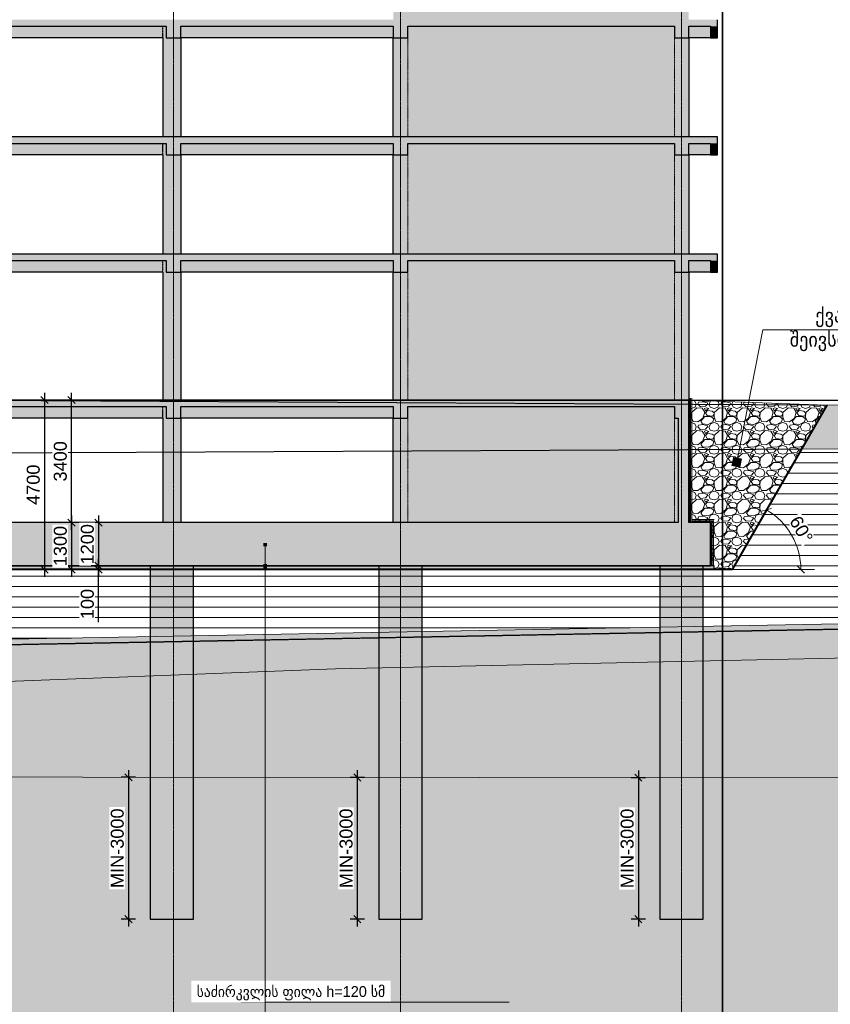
# Model space of a CAD drawing. Header units: millimetres. Extents: x -50987266 to 2610517, y -212233 to 51153522.
# Tile 61 of 256: x 743370 to 765865, y -16011 to 11300. Entities that reach past the tile are written whole.
import ezdxf

# ---------------------------------------------------------------- set-up
doc = ezdxf.new("R2010")
doc.units = ezdxf.units.MM
for name, pattern in [('( Hidden )', [0.375, 0.25, -0.125]), ('DASHED', [19.05, 12.7, -6.35]), ('Section-Section_Pit_A_B1$0$Grid Line', [22.225, 12.7, -3.175, 3.175, -3.175]), ('Section-Section_Pit_A_B1$0$Hidden 1_5', [2.2, 1.5, -0.7])]:
    doc.linetypes.add(name, pattern=pattern)
doc.layers.get('Defpoints').update_dxf_attribs({"color": 6})
for name, color, linetype, lineweight in [('S - Armireba Musha', 7, 'Continuous', 40), ('S - DIM', 7, 'Continuous', 5), ('S - HATCH', 252, 'Continuous', 5), ('S - LAIN', 7, 'Continuous', 5), ('S - LINE', 7, 'Continuous', 15), ('S - SLAB', 7, 'Continuous', 30), ('S - TEXT', 7, 'Continuous', 9), ('Section-Section_Pit_A_B1$0$A-200-M_WALL_EXT', 7, 'Continuous', 30), ('Section-Section_Pit_A_B1$0$A-200-M_WALL_PAT', 7, 'Continuous', 30), ('Section-Section_Pit_A_B1$0$A-200-MH_WALL', 7, 'Section-Section_Pit_A_B1$0$Hidden 1_5', 5), ('Section-Section_Pit_A_B1$0$A-230-H-FLOOR', 7, 'Continuous', 30), ('Section-Section_Pit_A_B1$0$A-230-M_FLOOR', 7, 'Continuous', 30), ('Section-Section_Pit_A_B1$0$S-160-M_FOUND', 7, 'Continuous', 30), ('Section-Section_Pit_A_B1$0$S-280-M_COLUMN main', 7, 'Continuous', 30), ('Section-Section_Pit_A_B1$0$S-280-M_STRUCT_FRAME', 7, 'Continuous', 30), ('Section-Section_Pit_A_B1$0$S-280-M_STRUCT_FRAME 0', 7, 'Continuous', 30), ('Section-Section_Pit_A_B1$0$S-280-MH_COLUMN hid lin', 7, 'Section-Section_Pit_A_B1$0$Hidden 1_5', 30), ('Section-Section_Pit_A_B1$0$Z-030-M_GRID', 7, 'Continuous', 5)]:
    doc.layers.add(name, color=color, linetype=linetype, lineweight=lineweight)
doc.layers.add('S - RED LINE', color=7, linetype='Continuous', lineweight=35, true_color=0xff3737)
doc.layers.add('S - WATER', color=7, linetype='DASHED', lineweight=20, true_color=0x0216de)
doc.styles.add('Cubicon', font='Cubicon.ttf')
doc.styles.get("Standard").update_dxf_attribs({"font": 'arial.ttf'})
doc.styles.add('Text_S2', font='Cubicon.ttf')
doc.linetypes.add('TRACKS', pattern='A,3.81,[130,ltypeshp.shx,S=6.35,R=0,X=0,Y=0],3.81', length=7.62)
doc.dimstyles.new('CUB-M-100', dxfattribs={"dimscale": 100, "dimtxt": 1.8, "dimasz": 1.5, "dimexe": 1.5, "dimexo": 2, "dimgap": 1, "dimtad": 0, "dimdec": 0, "dimzin": 3, "dimdsep": 46, "dimtxsty": 'Cubicon', "dimblk": 'OBLIQUE', "dimcen": 1.5, "dimdle": 1, "dimazin": 2, "dimtfac": 0.75, "dimtdec": 0, "dimtmove": 0, "dimatfit": 3, "dimldrblk": 'SMALL', "dimfxl": 1, "dimtolj": 1, "dimtzin": 0, "dimlwd": -1, "dimlwe": -1, "dimarcsym": 0})
doc.dimstyles.new('SPDS 200', dxfattribs={"dimscale": 200, "dimtxt": 1.8, "dimasz": 1, "dimexe": 1, "dimexo": 0.625, "dimtad": 1, "dimdec": 0, "dimrnd": 0.001, "dimtxsty": 'Standard', "dimblk": 'OBLIQUE', "dimcen": 2.5, "dimdle": 1, "dimadec": 0, "dimazin": 2, "dimtfac": 0.75, "dimtdec": 0, "dimtmove": 1, "dimatfit": 3, "dimldrblk": 'OBLIQUE', "dimfxl": 1, "dimfxlon": 1, "dimtolj": 1, "dimarcsym": 0})

# ---------------------------------------------------------------- blocks, each defined once
blk = doc.blocks.new('Section-Section_Pit_A_B1')
at = {"layer": 'Section-Section_Pit_A_B1$0$A-200-M_WALL_EXT', "true_color": 0xd8d8d8}
h = blk.add_hatch(color=254, dxfattribs=at)
h.paths.add_polyline_path([(33000, -3400), (33000, -500), (32600, -500), (32600, -3400)])
h.paths.add_polyline_path([(33000, 0), (33000, 3550), (32600, 3550), (32600, 0)])
h.paths.add_polyline_path([(33000, 4050), (33000, 6800), (32600, 6800), (32600, 4050)])
h.paths.add_polyline_path([(32600, 7300), (33000, 7300), (33000, 10050), (32600, 10050), (32600, 8519.2)])
h.paths.add_polyline_path([(32600, 10550), (33000, 10550), (33000, 13300), (32600, 13300)])
h.paths.add_polyline_path([(33000, 13800), (33000, 16550), (32600, 16550), (32600, 13800)])
h.paths.add_polyline_path([(32600, 17050), (33000, 17050), (33000, 19800), (32600, 19800)])
h.paths.add_polyline_path([(32600, 20300), (33000, 20300), (33000, 23050), (32600, 23050), (32600, 20396.6)])
h.paths.add_polyline_path([(33000, 23550), (33000, 26300), (32600, 26300), (32600, 23550)])
h.paths.add_polyline_path([(33000, 26800), (33000, 29550), (32600, 29550), (32600, 26800)])
h.paths.add_polyline_path([(33000, 30050), (33000, 31839.4), (32600, 31839.4), (32600, 30050)])
h = blk.add_hatch(color=254, dxfattribs=at)
h.paths.add_polyline_path([(39637.7, -3400), (40400, -3400), (40400, -500), (33000, -500), (33000, -3400)])
h.paths.add_polyline_path([(36081.5, 0), (40400, 0), (40400, 3550), (33000, 3550), (33000, 0)])
h.paths.add_polyline_path([(34700, 4050), (40400, 4050), (40400, 6800), (33000, 6800), (33000, 4050), (34150, 4050)])
h.paths.add_polyline_path([(36081.5, 7300), (40400, 7300), (40400, 10050), (33000, 10050), (33000, 7300), (34700, 7300)])
h.paths.add_polyline_path([(36081.5, 10550), (40400, 10550), (40400, 13300), (33000, 13300), (33000, 10550), (34700, 10550)])
h.paths.add_polyline_path([(40400, 13800), (40400, 16550), (33000, 16550), (33000, 13800), (39637.7, 13800)])
h.paths.add_polyline_path([(36081.5, 17050), (40400, 17050), (40400, 19800), (33000, 19800), (33000, 17050), (34700, 17050)])
h.paths.add_polyline_path([(36081.5, 20300), (40400, 20300), (40400, 23050), (33000, 23050), (33000, 20300), (34700, 20300)])
h.paths.add_polyline_path([(40400, 23550), (40400, 26300), (33000, 26300), (33000, 23550), (39637.7, 23550)])
h.paths.add_polyline_path([(39637.7, 26800), (40400, 26800), (40400, 29550), (33000, 29550), (33000, 26800), (36081.5, 26800)])
h.paths.add_polyline_path([(40400, 30050), (40400, 31839.4), (33000, 31839.4), (33000, 30050), (39637.7, 30050)])
h = blk.add_hatch(color=254, dxfattribs=at)
h.paths.add_polyline_path([(40500, -3400), (40500, -500), (40400, -500), (40400, -3400)])
h.paths.add_polyline_path([(40800, 0), (40800, 3550), (40400, 3550), (40400, 0)])
h.paths.add_polyline_path([(40800, 4050), (40800, 6800), (40400, 6800), (40400, 4050)])
h.paths.add_polyline_path([(40400, 7300), (40800, 7300), (40800, 10050), (40400, 10050), (40400, 8519.2)])
h.paths.add_polyline_path([(40800, 10550), (40800, 13300), (40400, 13300), (40400, 10550)])
h.paths.add_polyline_path([(40800, 13800), (40800, 16550), (40400, 16550), (40400, 13800)])
h.paths.add_polyline_path([(40400, 17050), (40800, 17050), (40800, 19800), (40400, 19800)])
h.paths.add_polyline_path([(40400, 20300), (40800, 20300), (40800, 23050), (40400, 23050), (40400, 20396.6)])
h.paths.add_polyline_path([(40800, 23550), (40800, 26300), (40400, 26300), (40400, 23550)])
h.paths.add_polyline_path([(40800, 26800), (40800, 29550), (40400, 29550), (40400, 26800)])
h.paths.add_polyline_path([(40800, 30050), (40800, 31839.4), (40400, 31839.4), (40400, 30050)])
at = {"layer": 'Section-Section_Pit_A_B1$0$A-200-M_WALL_PAT', "true_color": 0xa4a4a4}
blk.add_hatch(color=253, dxfattribs=at).paths.add_polyline_path([(40500, -3400), (40800, -3400), (40800, -500), (40500, -500), (40500, -3358.2)])
at = {"layer": 'Section-Section_Pit_A_B1$0$A-230-H-FLOOR', "true_color": 0xa4a4a4}
for points in [[(-200, 10370), (41600, 10370), (41600, 10550), (-200, 10550)], [(-200, 7120), (41600, 7120), (41600, 7300), (-200, 7300)], [(-200, 3870), (41600, 3870), (41600, 4050), (-200, 4050)], [(25413.1, -180), (40800, -180), (40800, 0), (13900, 0), (13900, -180), (20450, -180)], [(41400, -4600), (41400, -3400), (-300, -3400), (-300, -4600), (40526.7, -4600)]]:
    blk.add_hatch(color=253, dxfattribs=at).paths.add_polyline_path(points)
at = {"layer": 'Section-Section_Pit_A_B1$0$S-280-M_COLUMN main', "true_color": 0xd8d8d8}
for points in [[(26700, 7300), (26700, 10050), (26200, 10050), (26200, 7300), (26300, 7300)], [(26200, 4050), (26700, 4050), (26700, 6800), (26200, 6800)], [(26200, 0), (26700, 0), (26700, 3550), (26200, 3550)], [(26200, -3400), (26700, -3400), (26700, -500), (26200, -500), (26200, -3358.2)], [(26450, -14400), (26450, -4600), (25850, -4600), (25850, -14400), (26364.6, -14400)], [(26450, -14400), (27050, -14400), (27050, -4600), (26450, -4600), (26450, -9296.9)], [(32550.8, -14400), (32800, -14400), (32800, -4600), (32200, -4600), (32200, -14400), (32525.4, -14400)], [(33400, -14400), (33400, -4600), (32800, -4600), (32800, -14400), (33393.9, -14400)], [(40600, -14400), (40600, -4600), (40000, -4600), (40000, -14400), (40514.6, -14400)], [(40600, -14400), (41200, -14400), (41200, -4600), (40600, -4600), (40600, -9296.9)]]:
    blk.add_hatch(color=254, dxfattribs=at).paths.add_polyline_path(points)
at = {"layer": 'Section-Section_Pit_A_B1$0$S-280-M_STRUCT_FRAME 0', "true_color": 0xd8d8d8}
h = blk.add_hatch(color=254, dxfattribs=at)
h.paths.add_polyline_path([(8000, 10050), (13900, 10050), (13900, 10370), (8000, 10370)])
h.paths.add_polyline_path([(41400, 10050), (41400, 10370), (40800, 10370), (40800, 10050)])
h.paths.add_polyline_path([(14300, 10050), (20100, 10050), (20100, 10370), (14300, 10370)])
h.paths.add_polyline_path([(40400, 10050), (40400, 10370), (33000, 10370), (33000, 10050), (39637.7, 10050)])
h.paths.add_polyline_path([(20500, 10050), (26300, 10050), (26300, 10370), (20500, 10370)])
h.paths.add_polyline_path([(32600, 10050), (32600, 10370), (26700, 10370), (26700, 10050), (32525.4, 10050)])
at = {"layer": 'Section-Section_Pit_A_B1$0$S-280-M_STRUCT_FRAME 0', "true_color": 0xa4a4a4}
for points in [[(26700, 10050), (26700, 10370), (26300, 10370), (26300, 10050)], [(33000, 10050), (33000, 10370), (32600, 10370), (32600, 10050)], [(40800, 10050), (40800, 10370), (40400, 10370), (40400, 10050)], [(41600, 10050), (41600, 10370), (41400, 10370), (41400, 10050)], [(26700, 6800), (26700, 7120), (26300, 7120), (26300, 6800)], [(33000, 6800), (33000, 7120), (32600, 7120), (32600, 6800)], [(40800, 6800), (40800, 7120), (40400, 7120), (40400, 6800)], [(41600, 6800), (41600, 7120), (41400, 7120), (41400, 6800)], [(26700, 3550), (26700, 3870), (26300, 3870), (26300, 3550)], [(33000, 3550), (33000, 3870), (32600, 3870), (32600, 3550)], [(40800, 3550), (40800, 3870), (40400, 3870), (40400, 3550)], [(41600, 3550), (41600, 3870), (41400, 3870), (41400, 3550)], [(26700, -500), (26700, -180), (26300, -180), (26300, -500)], [(33000, -500), (33000, -180), (32600, -180), (32600, -500)], [(40500, -500), (40800, -500), (40800, -180), (40400, -180), (40400, -500)]]:
    blk.add_hatch(color=253, dxfattribs=at).paths.add_polyline_path(points)
at = {"layer": 'Section-Section_Pit_A_B1$0$S-280-M_STRUCT_FRAME 0', "true_color": 0xd8d8d8}
h = blk.add_hatch(color=254, dxfattribs=at)
h.paths.add_polyline_path([(8000, 6800), (13900, 6800), (13900, 7120), (8000, 7120)])
h.paths.add_polyline_path([(41400, 6800), (41400, 7120), (40800, 7120), (40800, 6800)])
h.paths.add_polyline_path([(14300, 6800), (20100, 6800), (20100, 7120), (14300, 7120)])
h.paths.add_polyline_path([(40400, 6800), (40400, 7120), (33000, 7120), (33000, 6800), (39637.7, 6800)])
h.paths.add_polyline_path([(32525.4, 6800), (32600, 6800), (32600, 7120), (26700, 7120), (26700, 6800), (30800, 6800)])
h.paths.add_polyline_path([(20500, 6800), (26300, 6800), (26300, 7120), (20500, 7120)])
h = blk.add_hatch(color=254, dxfattribs=at)
h.paths.add_polyline_path([(26700, 3550), (32600, 3550), (32600, 3870), (26700, 3870)])
h.paths.add_polyline_path([(11188.5, 3550), (13900, 3550), (13900, 3870), (8000, 3870), (8000, 3550)])
h.paths.add_polyline_path([(41400, 3550), (41400, 3870), (40800, 3870), (40800, 3550)])
h.paths.add_polyline_path([(40400, 3550), (40400, 3870), (33000, 3870), (33000, 3550), (39637.7, 3550)])
h.paths.add_polyline_path([(14300, 3550), (20100, 3550), (20100, 3870), (14300, 3870)])
h.paths.add_polyline_path([(20500, 3550), (26300, 3550), (26300, 3870), (20500, 3870)])
h = blk.add_hatch(color=254, dxfattribs=at)
h.paths.add_polyline_path([(39637.7, -500), (40400, -500), (40400, -180), (33000, -180), (33000, -500), (36081.5, -500)])
h.paths.add_polyline_path([(14400, -500), (20100, -500), (20100, -180), (14300, -180), (14300, -500)])
h.paths.add_polyline_path([(32600, -500), (32600, -180), (26700, -180), (26700, -500), (32525.4, -500)])
h.paths.add_polyline_path([(20550, -500), (26300, -500), (26300, -180), (20500, -180), (20500, -500)])
at = {"layer": 'Section-Section_Pit_A_B1$0$A-200-M_WALL_EXT'}
for p, q in [((32600, 7300), (32600, 10050)), ((40800, 10050), (40800, 7300)), ((32600, 4050), (32600, 6800)), ((40800, 6800), (40800, 4050)), ((32600, 0), (32600, 3550)), ((40800, 3550), (40800, 0)), ((32600, -3400), (32600, -500)), ((40500, -500), (40500, -3400)), ((40800, -3400), (40800, -500))]:
    blk.add_line(p, q, dxfattribs=at)
at = {"layer": 'Section-Section_Pit_A_B1$0$A-200-MH_WALL'}
for p, q in [((33000, 7300), (33000, 10050)), ((40400, 10050), (40400, 7300)), ((33000, 4050), (33000, 6800)), ((40400, 6800), (40400, 4050)), ((33000, 0), (33000, 3550)), ((40400, 3550), (40400, 0)), ((33000, -3400), (33000, -500)), ((40400, -500), (40400, -3400))]:
    blk.add_line(p, q, dxfattribs=at)
at = {"layer": 'Section-Section_Pit_A_B1$0$A-230-M_FLOOR'}
for p, q in [((41600, 10370), (41600, 10550)), ((20500, 10370), (26300, 10370)), ((26700, 10370), (32600, 10370)), ((33000, 10370), (40400, 10370)), ((40800, 10370), (41400, 10370)), ((41600, 7300), (20450, 7300)), ((20500, 7120), (26300, 7120)), ((26700, 7120), (32600, 7120)), ((33000, 7120), (40400, 7120)), ((40800, 7120), (41400, 7120)), ((41600, 7120), (41600, 7300)), ((41600, 4050), (20450, 4050)), ((20500, 3870), (26300, 3870)), ((26700, 3870), (32600, 3870)), ((33000, 3870), (40400, 3870)), ((40800, 3870), (41400, 3870)), ((41600, 3870), (41600, 4050)), ((40800, 0), (20450, 0)), ((40800, -180), (40800, 0)), ((20500, -180), (26300, -180)), ((26700, -180), (32600, -180)), ((33000, -180), (40400, -180))]:
    blk.add_line(p, q, dxfattribs=at)
at = {"layer": 'Section-Section_Pit_A_B1$0$S-160-M_FOUND'}
for p, q in [((40500, -3400), (20450, -3400)), ((41400, -3400), (40800, -3400)), ((41400, -4600), (41400, -3400)), ((-300, -4600), (41400, -4600))]:
    blk.add_line(p, q, dxfattribs=at)
at = {"layer": 'Section-Section_Pit_A_B1$0$S-280-M_COLUMN main'}
for p, q in [((26200, 10050), (26200, 7300)), ((26700, 10050), (26700, 7300)), ((26200, 6800), (26200, 4050)), ((26700, 6800), (26700, 4050)), ((26200, 3550), (26200, 0)), ((26700, 3550), (26700, 0)), ((26200, -500), (26200, -3400)), ((26700, -500), (26700, -3400)), ((25850, -4600), (25850, -14400)), ((27050, -14400), (27050, -4600)), ((32200, -4600), (32200, -14400)), ((33400, -14400), (33400, -4600)), ((40000, -4600), (40000, -14400)), ((41200, -14400), (41200, -4600)), ((25850, -14400), (26450, -14400)), ((26450, -14400), (27050, -14400)), ((32200, -14400), (32800, -14400)), ((32800, -14400), (33400, -14400)), ((40000, -14400), (40600, -14400)), ((40600, -14400), (41200, -14400))]:
    blk.add_line(p, q, dxfattribs=at)
at = {"layer": 'Section-Section_Pit_A_B1$0$S-280-M_STRUCT_FRAME'}
for p, q in [((26300, 10370), (26300, 10050)), ((26700, 10050), (26700, 10370)), ((32600, 10370), (32600, 10050)), ((33000, 10050), (33000, 10370)), ((40400, 10370), (40400, 10050)), ((40800, 10050), (40800, 10370)), ((41400, 10370), (41400, 10050)), ((41600, 10050), (41600, 10370)), ((26300, 10050), (26700, 10050)), ((32600, 10050), (33000, 10050)), ((40400, 10050), (40800, 10050)), ((41400, 10050), (41600, 10050)), ((26300, 7120), (26300, 6800)), ((26700, 6800), (26700, 7120)), ((32600, 7120), (32600, 6800)), ((33000, 6800), (33000, 7120)), ((40400, 7120), (40400, 6800)), ((40800, 6800), (40800, 7120)), ((41400, 7120), (41400, 6800)), ((41600, 6800), (41600, 7120)), ((26300, 6800), (26700, 6800)), ((32600, 6800), (33000, 6800)), ((40400, 6800), (40800, 6800)), ((41400, 6800), (41600, 6800)), ((26300, 3870), (26300, 3550)), ((26700, 3550), (26700, 3870)), ((32600, 3870), (32600, 3550)), ((33000, 3550), (33000, 3870)), ((40400, 3870), (40400, 3550)), ((40800, 3550), (40800, 3870)), ((41400, 3870), (41400, 3550)), ((41600, 3550), (41600, 3870)), ((26300, 3550), (26700, 3550)), ((32600, 3550), (33000, 3550)), ((40400, 3550), (40800, 3550)), ((41400, 3550), (41600, 3550)), ((26300, -180), (26300, -500)), ((26700, -500), (26700, -180)), ((32600, -180), (32600, -500)), ((33000, -500), (33000, -180)), ((40400, -180), (40400, -500)), ((40800, -500), (40800, -180)), ((26300, -500), (26700, -500)), ((32600, -500), (33000, -500)), ((40400, -500), (40500, -500))]:
    blk.add_line(p, q, dxfattribs=at)
at = {"layer": 'Section-Section_Pit_A_B1$0$S-280-M_STRUCT_FRAME 0'}
for p, q in [((26200, 10050), (20550, 10050)), ((32600, 10050), (26700, 10050)), ((41400, 10050), (40800, 10050)), ((26200, 6800), (20550, 6800)), ((32600, 6800), (26700, 6800)), ((41400, 6800), (40800, 6800)), ((26200, 3550), (20550, 3550)), ((32600, 3550), (26700, 3550)), ((41400, 3550), (40800, 3550)), ((26200, -500), (20550, -500)), ((32600, -500), (26700, -500))]:
    blk.add_line(p, q, dxfattribs=at)
at = {"layer": 'Section-Section_Pit_A_B1$0$S-280-MH_COLUMN hid lin'}
for p, q in [((26200, 10050), (26200, 10370)), ((26200, 6800), (26200, 7120)), ((26200, 3550), (26200, 3870)), ((26200, -500), (26200, -180))]:
    blk.add_line(p, q, dxfattribs=at)
at = {"layer": 'Section-Section_Pit_A_B1$0$Z-030-M_GRID', "linetype": 'Section-Section_Pit_A_B1$0$Grid Line'}
for p, q in [((26500, -40000), (26500, 33300)), ((32800, -40000), (32800, 33300)), ((40600, -40000), (40600, 33300))]:
    blk.add_line(p, q, dxfattribs=at)
blk = doc.blocks.new('_Oblique')
at = {"color": 0, "linetype": 'ByBlock', "lineweight": -2}
blk.add_line((-0.5, -0.5), (0.5, 0.5), dxfattribs=at)
blk = doc.blocks.new('*D150')
at = {"layer": 'Defpoints', "color": 0, "transparency": 16777216}
for p in [(745207, -2650), (745207, -3950)]:
    blk.add_point(p, dxfattribs=at)
at = {"layer": 'S - DIM', "color": 0, "lineweight": -2, "transparency": 16777216}
for p, q in [((744807, -2450), (744807, -4150)), ((745007, -2650), (744607, -2650)), ((745007, -3950), (744607, -3950))]:
    blk.add_line(p, q, dxfattribs=at)
at = {"layer": 'S - DIM', "color": 0, "lineweight": -2, "transparency": 16777216, "xscale": 200, "yscale": 200, "zscale": 200}
for p, rotation in [((744807, -2650), 90), ((744807, -3950), 270)]:
    blk.add_blockref('_Oblique', p, dxfattribs=dict(at, rotation=rotation))
at = {"layer": 'S - DIM', "color": 0, "transparency": 16777216, "insert": (744498, -3300), "char_height": 360, "attachment_point": 5, "rotation": 90, "bg_fill": 3, "box_fill_scale": 1.1, "bg_fill_color": 256, "bg_fill_true_color": 13158600, "bg_fill_transparency": 0}
blk.add_mtext('\\A1;1300', dxfattribs=at)
at = {"layer": 'Defpoints', "color": 0, "transparency": 16777216}
blk.add_point((744807, -3950), dxfattribs=at)
blk = doc.blocks.new('*D151')
at = {"layer": 'Defpoints', "color": 0, "transparency": 16777216}
for p in [(745207, 750), (744057, -3950), (745207, -3950)]:
    blk.add_point(p, dxfattribs=at)
at = {"layer": 'S - DIM', "color": 0, "lineweight": -2, "transparency": 16777216}
for p, q in [((744057, 950), (744057, -4150)), ((744257, 750), (743857, 750)), ((744257, -3950), (743857, -3950))]:
    blk.add_line(p, q, dxfattribs=at)
at = {"layer": 'S - DIM', "color": 0, "lineweight": -2, "transparency": 16777216, "xscale": 200, "yscale": 200, "zscale": 200}
for p, rotation in [((744057, 750), 90), ((744057, -3950), 270)]:
    blk.add_blockref('_Oblique', p, dxfattribs=dict(at, rotation=rotation))
at = {"layer": 'S - DIM', "color": 0, "transparency": 16777216, "insert": (743748, -1600), "char_height": 360, "attachment_point": 5, "rotation": 90, "bg_fill": 3, "box_fill_scale": 1.1, "bg_fill_color": 256, "bg_fill_true_color": 13158600, "bg_fill_transparency": 0}
blk.add_mtext('\\A1;4700', dxfattribs=at)
blk = doc.blocks.new('*D152')
at = {"layer": 'Defpoints', "color": 0, "transparency": 16777216}
for p in [(744807, 750), (745207, 750), (745207, -2650)]:
    blk.add_point(p, dxfattribs=at)
at = {"layer": 'S - DIM', "color": 0, "lineweight": -2, "transparency": 16777216}
for p, q in [((744807, -2850), (744807, 950)), ((745007, 750), (744607, 750)), ((745007, -2650), (744607, -2650))]:
    blk.add_line(p, q, dxfattribs=at)
at = {"layer": 'S - DIM', "color": 0, "lineweight": -2, "transparency": 16777216, "xscale": 200, "yscale": 200, "zscale": 200}
for p, rotation in [((744807, 750), 90), ((744807, -2650), 270)]:
    blk.add_blockref('_Oblique', p, dxfattribs=dict(at, rotation=rotation))
at = {"layer": 'S - DIM', "color": 0, "transparency": 16777216, "insert": (744498, -950), "char_height": 360, "attachment_point": 5, "rotation": 90, "bg_fill": 3, "box_fill_scale": 1.1, "bg_fill_color": 256, "bg_fill_true_color": 13158600, "bg_fill_transparency": 0}
blk.add_mtext('\\A1;3400', dxfattribs=at)
blk = doc.blocks.new('*D153')
at = {"layer": 'Defpoints', "color": 0, "transparency": 16777216}
for p in [(745957, -2650), (745957, -3850)]:
    blk.add_point(p, dxfattribs=at)
at = {"layer": 'S - DIM', "color": 0, "lineweight": -2, "transparency": 16777216}
for p, q in [((745557, -2450), (745557, -4050)), ((745757, -2650), (745357, -2650)), ((745757, -3850), (745357, -3850))]:
    blk.add_line(p, q, dxfattribs=at)
at = {"layer": 'S - DIM', "color": 0, "transparency": 16777216, "insert": (745248, -3250), "char_height": 360, "attachment_point": 5, "rotation": 90, "bg_fill": 3, "box_fill_scale": 1.1, "bg_fill_color": 256, "bg_fill_true_color": 13158600, "bg_fill_transparency": 0}
blk.add_mtext('\\A1;1200', dxfattribs=at)
at = {"layer": 'Defpoints', "color": 0, "transparency": 16777216}
blk.add_point((745557, -3850), dxfattribs=at)
at = {"layer": 'S - DIM', "color": 0, "lineweight": -2, "transparency": 16777216, "xscale": 200, "yscale": 200, "zscale": 200}
for p, rotation in [((745557, -2650), 90), ((745557, -3850), 270)]:
    blk.add_blockref('_Oblique', p, dxfattribs=dict(at, rotation=rotation))
blk = doc.blocks.new('*D154')
at = {"layer": 'Defpoints', "color": 0, "transparency": 16777216}
for p in [(745557, -3850), (745957, -3850), (745957, -3950)]:
    blk.add_point(p, dxfattribs=at)
at = {"layer": 'S - DIM', "color": 0, "lineweight": -2, "transparency": 16777216}
for p, q in [((745557, -3850), (745557, -3650)), ((745757, -3850), (745357, -3850)), ((745757, -3950), (745357, -3950)), ((745557, -3950), (745557, -3850)), ((745557, -3950), (745557, -3850)), ((745557, -3950), (745557, -4150)), ((745557, -5414), (745557, -3950))]:
    blk.add_line(p, q, dxfattribs=at)
at = {"layer": 'S - DIM', "color": 0, "lineweight": -2, "transparency": 16777216, "xscale": 200, "yscale": 200, "zscale": 200}
for p, rotation in [((745557, -3850), 270), ((745557, -3950), 90)]:
    blk.add_blockref('_Oblique', p, dxfattribs=dict(at, rotation=rotation))
at = {"layer": 'S - DIM', "color": 0, "transparency": 16777216, "insert": (745248, -4908), "char_height": 360, "attachment_point": 5, "rotation": 90, "bg_fill": 3, "box_fill_scale": 1.1, "bg_fill_color": 256, "bg_fill_true_color": 13158600, "bg_fill_transparency": 0}
blk.add_mtext('\\A1;100', dxfattribs=at)
blk = doc.blocks.new('*D187')
at = {"layer": 'Defpoints', "color": 0, "transparency": 16777216}
for p in [(3748, 6492), (0, 0), (0, 0), (2284, 0)]:
    blk.add_point(p, dxfattribs=at)
at = {"layer": 'S - DIM', "color": 0, "lineweight": -2, "transparency": 16777216}
blk.add_arc((0, 0), 1908, 0, 60, dxfattribs=at)
at = {"layer": 'S - DIM', "color": 0, "lineweight": -2, "transparency": 16777216, "xscale": 200, "yscale": 200, "zscale": 200}
for p, rotation in [((954, 1652), 149.9999999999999), ((1908, 0), 270)]:
    blk.add_blockref('_Oblique', p, dxfattribs=dict(at, rotation=rotation))
at = {"layer": 'S - DIM', "color": 0, "transparency": 16777216, "insert": (1920, 1108), "char_height": 360, "attachment_point": 5, "rotation": 300, "bg_fill": 3, "box_fill_scale": 1.1, "bg_fill_color": 256, "bg_fill_true_color": 13158600, "bg_fill_transparency": 0}
blk.add_mtext('\\A1;60°', dxfattribs=at)
at = {"layer": 'Defpoints', "color": 0, "transparency": 16777216}
blk.add_point((1793, 653), dxfattribs=at)
blk = doc.blocks.new('A$C0f170206')
at = {"layer": 'S - LINE', "linetype": 'TRACKS', "ltscale": 0.05}
for points in [[(-84, 0), (-84, 3453)], [(-701, 84), (-84, 84)], [(-684, -1200), (-684, 0)]]:
    blk.add_lwpolyline(points, dxfattribs=at)
at = {"layer": 'S - LINE', "linetype": '( Hidden )', "ltscale": 25}
for points in [[(-34, 0, 50, 50, 0), (-34, 3453, 0, 0, 0)], [(-701, 34, 50, 50, 0), (-84, 34, 0, 0, 0)], [(-634, -1200, 50, 50, 0), (-634, 0, 0, 0, 0)]]:
    blk.add_lwpolyline(points, format="xyseb", dxfattribs=at)
blk = doc.blocks.new('*D232')
at = {"layer": 'Defpoints', "color": 0, "transparency": 16777216}
for p in [(746989, -9714), (746388, -13650), (746989, -13650)]:
    blk.add_point(p, dxfattribs=at)
at = {"layer": 'S - DIM', "color": 0, "lineweight": -2, "transparency": 16777216}
for p, q in [((746388, -9514), (746388, -13850)), ((746588, -9714), (746188, -9714)), ((746588, -13650), (746188, -13650))]:
    blk.add_line(p, q, dxfattribs=at)
at = {"layer": 'S - DIM', "color": 0, "lineweight": -2, "transparency": 16777216, "xscale": 200, "yscale": 200, "zscale": 200}
for p, rotation in [((746388, -9714), 90), ((746388, -13650), 270)]:
    blk.add_blockref('_Oblique', p, dxfattribs=dict(at, rotation=rotation))
at = {"layer": 'S - DIM', "color": 0, "transparency": 16777216, "insert": (746079, -11682), "char_height": 360, "attachment_point": 5, "rotation": 90, "bg_fill": 3, "box_fill_scale": 1.1, "bg_fill_color": 256, "bg_fill_true_color": 13158600, "bg_fill_transparency": 0}
blk.add_mtext('\\A1;MIN-3000', dxfattribs=at)
blk = doc.blocks.new('*D233')
at = {"layer": 'Defpoints', "color": 0, "transparency": 16777216}
for p in [(753339, -9719), (752738, -13650), (753339, -13650)]:
    blk.add_point(p, dxfattribs=at)
at = {"layer": 'S - DIM', "color": 0, "lineweight": -2, "transparency": 16777216}
for p, q in [((752738, -9519), (752738, -13850)), ((752938, -9719), (752538, -9719)), ((752938, -13650), (752538, -13650))]:
    blk.add_line(p, q, dxfattribs=at)
at = {"layer": 'S - DIM', "color": 0, "lineweight": -2, "transparency": 16777216, "xscale": 200, "yscale": 200, "zscale": 200}
for p, rotation in [((752738, -9719), 90), ((752738, -13650), 270)]:
    blk.add_blockref('_Oblique', p, dxfattribs=dict(at, rotation=rotation))
at = {"layer": 'S - DIM', "color": 0, "transparency": 16777216, "insert": (752429, -11685), "char_height": 360, "attachment_point": 5, "rotation": 90, "bg_fill": 3, "box_fill_scale": 1.1, "bg_fill_color": 256, "bg_fill_true_color": 13158600, "bg_fill_transparency": 0}
blk.add_mtext('\\A1;MIN-3000', dxfattribs=at)
blk = doc.blocks.new('*D234')
at = {"layer": 'Defpoints', "color": 0, "transparency": 16777216}
for p in [(761139, -9725), (760538, -13650), (761139, -13650)]:
    blk.add_point(p, dxfattribs=at)
at = {"layer": 'S - DIM', "color": 0, "lineweight": -2, "transparency": 16777216}
for p, q in [((760538, -9525), (760538, -13850)), ((760738, -9725), (760338, -9725)), ((760738, -13650), (760338, -13650))]:
    blk.add_line(p, q, dxfattribs=at)
at = {"layer": 'S - DIM', "color": 0, "lineweight": -2, "transparency": 16777216, "xscale": 200, "yscale": 200, "zscale": 200}
for p, rotation in [((760538, -9725), 90), ((760538, -13650), 270)]:
    blk.add_blockref('_Oblique', p, dxfattribs=dict(at, rotation=rotation))
at = {"layer": 'S - DIM', "color": 0, "transparency": 16777216, "insert": (760229, -11688), "char_height": 360, "attachment_point": 5, "rotation": 90, "bg_fill": 3, "box_fill_scale": 1.1, "bg_fill_color": 256, "bg_fill_true_color": 13158600, "bg_fill_transparency": 0}
blk.add_mtext('\\A1;MIN-3000', dxfattribs=at)
blk = doc.blocks.new('A$Ca0b3c963')
at = {"layer": 'S - DIM'}
blk.add_line((0, 0), (2283.7, 0), dxfattribs=at)
dim = blk.add_angular_dim_2l(base=(1793, 652.6), line1=((0, 0), (3748.2, 6492.1)), line2=((0, 0), (2283.7, 0)), dimstyle='SPDS 200', override={"dimtfill": 1}, dxfattribs=at)
dim.commit()
dim.dimension.update_dxf_attribs({"geometry": '*D187', "text_midpoint": (1919.9, 1108.4)})

msp = doc.modelspace()

# ---------------------------------------------------------------- hatches: boundary and pattern name
at = {"layer": 'S - HATCH'}
h = msp.add_hatch(dxfattribs=at)
h.set_pattern_fill('EARTH', color=256, scale=66.666667, angle=45)
h.set_pattern_definition([(45, (17596.27, 150), (0, 598.68374), [423.33333, -423.33333]), (45, (17484, 262.25), (0, 598.68374), [423.33333, -423.33333]), (45, (17371.76, 374.5), (0, 598.68374), [423.33333, -423.33333]), (135, (17371.76, 449.34), (-598.68374, 0), [423.33333, -423.33333]), (135, (17484, 561.6), (-598.68374, 0), [423.33333, -423.33333]), (135, (17596.27, 673.85), (-598.68374, 0), [423.33333, -423.33333])])
h.paths.add_polyline_path([(765771.4, 610), (765066.4, -611.2), (778116, -548.1), (778116, 750)])
h.paths.add_polyline_path([(702521.2, -913.8), (701432.6, 971.8), (690099.4, 1150), (690132.9, -973.7)])
h = msp.add_hatch(dxfattribs=at)
h.set_pattern_fill('GRAVEL', color=256, scale=25)
h.paths.add_polyline_path([(761938.7, -2650), (762538.7, -2650), (762538.7, -3850), (762638.7, -3850), (762638.7, -3950), (763138.7, -3950), (765771.4, 610), (761938.7, 750)])
at = {"layer": 'S - HATCH', "transparency": 33554516}
h = msp.add_hatch(dxfattribs=at)
h.set_pattern_fill('ANSI31', color=256, scale=90, angle=135)
h.set_pattern_definition([(180, (17596.27, 150), (-3e-14, -285.75), [])])
h.paths.add_polyline_path([(704158.7, -3750), (703698.4, -2952.7), (690132.9, -3833.4), (690132.9, -6858.7), (778116, -5236.5), (778116, -548.1), (765072, -601.4), (763138.7, -3950), (720738.7, -3950), (720738.7, -3750), (718777.3, -3750), (718377.3, -3350), (707200.1, -3350), (706800.1, -3750)])
at = {"layer": 'S - HATCH'}
h = msp.add_hatch(dxfattribs=at)
h.set_pattern_fill('AR-CONC', color=0)
h.set_pattern_definition([(50, (631145.92, -10697.81), (182.18467, -15.93909), [19.05, -209.55]), (355, (631145.92, -10697.8), (-35.24342, 191.05685), [15.24, -167.64058]), (100.45144, (631161.1, -10699.14), (146.94125, 175.11775), [16.19, -178.09024]), (46.1842, (631145.92, -10647), (271.07904, -42.04233), [28.575, -314.325]), (96.63556, (631168.5, -10650.5), (237.40413, 247.4261), [24.285, -267.1356]), (351.18415, (631145.92, -10647), (237.40413, 247.4261), [22.85997, -251.45973]), (21, (631171.32, -10659.71), (151.61439, -102.2652), [19.05, -209.55]), (326, (631171.32, -10659.7), (61.80203, 184.18797), [15.24, -167.64]), (71.45144, (631183.95, -10668.23), (213.41642, 81.92277), [16.19, -178.08994]), (37.5, (631145.917, -10697.81), (3.088603, 84.55504), [0, -165.608, 0, -170.18, 0, -168.275]), (7.5, (631145.92, -10697.81), (66.81966, 100.180575), [0, -97.028, 0, -161.798, 0, -64.135]), (327.5, (631089.275, -10697.81), (135.590595, -5.728744), [0, -63.5, 0, -198.12, 0, -262.89]), (317.5, (631063.87, -10697.81), (148.12918, 25.42649), [0, -82.55, 0, -131.572, 0, -186.69])])
h.paths.add_polyline_path([(720738.7, -3850), (720738.7, -3950), (762638.7, -3950), (762638.7, -3850)])
h = msp.add_hatch(dxfattribs=at)
h.set_pattern_fill('ANSI33', color=256, scale=60)
h.set_pattern_definition([(45, (17596.27, 150), (-269.40768, 269.40768), []), (45, (17865.68, 150), (-269.40768, 269.40768), [190.5, -95.25])])
h.paths.add_polyline_path([(752129.6, -6708.3), (778116, -6152), (778116, -5236.5), (690132.9, -6858.7), (690132.9, -9191), (707905.5, -8408.8)])
h = msp.add_hatch(dxfattribs=at)
h.set_pattern_fill('GRAVEL', color=256, scale=53.552945, angle=180, style=0)
h.set_pattern_definition([(48.012787, (16616.89, -1210.24), (10881.958416, 12242.203217), [183.002, -18117.2203]), (4.969741, (16739.316, -1074.22), (-16322.937617, -1360.2448794), [314.037, -31089.6528]), (312.510447, (17052.17, -1047.015), (-13602.448025, 14962.692816), [221.4315, -21921.7496]), (87.273689, (17582.67, -706.954), (-1360.244805, -27204.8960386), [285.9751, -28311.5341]), (112.833654, (17596.27, -421.3), (6801.22401, -16322.937623), [280.4213, -27761.7437]), (177.273689, (17487.45, -162.856), (27204.8960386, -1360.244805), [285.9751, -28311.5341]), (217.6942405, (17201.8, -149.254), (17683.1824244, 13602.4480204), [378.1875, -37440.5322]), (252.255328, (16902.545, -380.495), (-9521.713616, -29925.3856418), [357.048, -35347.7587]), (301.429566, (16793.726, -720.557), (10881.958417, -17683.182424), [286.9436, -28407.452]), (355.236358, (16943.35, -965.4), (-14962.692821, 1360.244804), [327.5905, -16051.926]), (42.397438, (17269.81, -992.606), (16322.9376227, 14962.6928219), [423.6455, -41940.938]), (318.814075, (16236.03, -693.35), (9521.713613, -8161.468812), [144.5954, -14315.0052]), (351.469234, (16344.845, -788.57), (-17683.1824257, 2720.489601), [275.0918, -27234.1568]), (45, (16616.9, -829.4), (4e-13, 1360.2448), [192.3672, -1731.3095]), (23.19859, (16712.11, -992.6), (-6801.22401, -2720.489603), [103.5935, -10255.7223]), (111.80141, (16807.33, -951.8), (1360.2448, -4080.734406), [146.5024, -7178.64]), (210.963757, (16752.92, -815.77), (-4080.734406, -2720.489604), [237.9463, -7693.5757]), (341.56505, (16548.9, -938.2), (-2720.4896, 1360.2448), [172.0587, -4129.413]), (196.38954, (17596.27, -951.8), (-13602.448019, -4080.734406), [241.0354, -23862.564]), (250.346176, (17365.03, -1019.81), (5440.979208, 14962.692821), [202.2154, -20019.2774]), (113.19859, (16548.88, -1210.24), (2720.489603, -6801.22401), [207.1857, -10152.13]), (163.61046, (16467.27, -1019.81), (13602.44802, -4080.734405), [241.0354, -23862.564]), (159.443955, (17596.27, -108.45), (6801.22401, -2720.489604), [232.4386, -11389.498]), (114.77514, (17378.63, -26.83), (6801.224018, -14962.692818), [194.7571, -19280.9845]), (246.80141, (16535.28, 150), (-2720.489603, -6801.22401), [207.1857, -10152.13]), (197.354025, (16453.665, -40.434), (17683.182425, 5440.979209), [228.0192, -22573.8387]), (249.443955, (17201.8, 150), (2720.489604, 6801.22401), [116.2193, -11505.7174]), (281.309932, (16616.9, 150), (1360.2448, -5440.97921), [69.359, -6866.556]), (345.963757, (16630.5, 82), (-4080.7344, 1360.2448), [280.4213, -5328.0117]), (6.009006, (16902.545, 13.976), (-13602.448019, -1360.2448026), [259.8748, -25727.5657]), (123.69007, (16752.9, -693.35), (1360.2448, -2720.4896), [196.1772, -4708.2552]), (173.1572266, (16644.1, -530.12), (-23124.161633, 2720.4896027), [342.5015, -33907.5875]), (240.945396, (16304.04, -489.32), (5440.979208, 9521.713613), [140.0454, -13864.532]), (270, (16236, -611.7), (1360.2448, -1360.2448), [81.6147, -1278.63]), (300.256437, (16929.75, -26.83), (-5440.979207, 9521.713614), [188.9706, -18708.154]), (228.012788, (17024.97, -190.06), (-10881.958416, -12242.203217), [366.0038, -17934.2184]), (180, (16780.1, -462.1), (-1360.2448, -1360.2448), [353.6636, -1006.5812]), (145.304846, (16426.46, -462.11), (-13602.448025, 9521.713606), [215.0737, -21292.285]), (74.054604, (16249.63, -339.69), (1360.2448, 5440.97921), [198.0544, -9704.6773]), (27.645975, (16304.04, -149.254), (25844.6512377, 13602.4480176), [322.4664, -31924.2303]), (355.426079, (16589.69, 0.373), (17683.182425, -1360.244802), [341.148, -33773.618])])
h.paths.add_polyline_path([(778116, -6152), (752129.6, -6708.3), (707905.5, -8408.8), (690132.9, -9191), (690132.9, -9667.9), (778116, -9739.1)])
h = msp.add_hatch(dxfattribs=at)
h.set_pattern_fill('AR-HBONE', color=256, scale=4)
h.set_pattern_definition([(45, (17596.27, 150), (0, 574.7364), [1219.2, -406.4]), (135, (17883.64, 437.37), (6e-14, 574.7364), [1219.2, -406.4])])
h.paths.add_polyline_path([(778116, -9739.1), (690132.9, -9667.9), (690132.9, -20850), (778116, -20850)])

# ---------------------------------------------------------------- linework, layer by layer
at = {"layer": 'Defpoints'}
msp.add_lwpolyline([(251044.2, 750), (2610517.1, 750)], dxfattribs=at)
at = {"layer": 'S - Armireba Musha'}
msp.add_lwpolyline([(765771.4, 610), (763138.7, -3950), (720738.7, -3950), (720738.7, -3750), (718777.3, -3750), (718377.3, -3350), (707200.1, -3350), (706800.1, -3750), (704158.7, -3750), (701432.6, 971.8)], dxfattribs=at)
at = {"layer": 'S - LAIN', "linetype": 'DASHED', "lineweight": 0}
for points in [[(701432.6, 971.8), (765771.4, 610)], [(702521.2, -913.8), (765066.4, -611.2)]]:
    msp.add_lwpolyline(points, dxfattribs=at)
at = {"layer": 'S - LAIN'}
for points in [[(765771.4, 610), (778116, 750)], [(765066.4, -611.2), (778116, -548.1)], [(778116, -5236.5), (690132.9, -6858.7)], [(690132.9, -9191), (707905.5, -8408.8), (752129.6, -6708.3), (778116, -6152)], [(690132.9, -9667.9), (778116, -9739.1)]]:
    msp.add_lwpolyline(points, dxfattribs=at)
at = {"layer": 'S - RED LINE'}
msp.add_lwpolyline([(762873.5, 32094.4), (762873.5, -20850)], dxfattribs=at)
at = {"layer": 'S - SLAB'}
msp.add_lwpolyline([(720738.7, -3850), (720738.7, -3950), (762638.7, -3950), (762638.7, -3850), (720738.7, -3850)], close=True, dxfattribs=at)
at = {"layer": 'S - TEXT'}
msp.add_lwpolyline([(750185.7, -15955.5), (749519, -15955.5)], dxfattribs=at)
at = {"layer": 'S - WATER', "lineweight": 30}
msp.add_lwpolyline([(690151.9, -7023.5), (778110.3, -5377.1)], dxfattribs=at)

# ---------------------------------------------------------------- block references
at = {"layer": 'S - LINE'}
msp.add_blockref('Section-Section_Pit_A_B1', (721138.7, 750), dxfattribs=at)
at = {"layer": 'S - SLAB', "xscale": -1, "rotation": 359.9999999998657}
msp.add_blockref('A$C0f170206', (761938.7, -2650), dxfattribs=at)

# ---------------------------------------------------------------- next in the draw order: block references
at = {"layer": 'S - DIM'}
msp.add_blockref('A$Ca0b3c963', (763138.7, -3950), dxfattribs=at)

# ---------------------------------------------------------------- next in the draw order: texts
at = {"layer": 'S - TEXT', "insert": (750895.9, -15705.5), "char_height": 300, "attachment_point": 5, "rotation": 0, "style": 'Text_S2', "bg_fill": 3, "box_fill_scale": 1.5, "bg_fill_color": 256, "bg_fill_transparency": 0}
msp.add_mtext('\\pxql;საძირკვლის ფილა h=120 სმ', dxfattribs=at)

# ---------------------------------------------------------------- next in the draw order: dimensions: what is measured, and where the dimension line sits
at = {"layer": 'S - DIM'}
dim = msp.add_linear_dim(base=(744806.6, -3950), p1=(745206.6, -2650), p2=(745206.6, -3950), angle=270, dimstyle='SPDS 200', override={"dimtfill": 1}, dxfattribs=at)
dim.commit()
dim.dimension.update_dxf_attribs({"geometry": '*D150', "text_midpoint": (744497.7, -3300)})
for base, p1, p2, picture, middle in [((746388.3, -13650), (746988.7, -9713.9), (746988.7, -13650), '*D232', (746079.4, -11682)), ((752738.3, -13650), (753338.7, -9719), (753338.7, -13650), '*D233', (752429.4, -11684.5)), ((760538.3, -13650), (761138.7, -9725.3), (761138.7, -13650), '*D234', (760229.4, -11687.7))]:
    dim = msp.add_linear_dim(base=base, p1=p1, p2=p2, angle=270, text='MIN-3000', dimstyle='SPDS 200', override={"dimtfill": 1}, dxfattribs=at)
    dim.commit()
    dim.dimension.update_dxf_attribs({"geometry": picture, "text_midpoint": middle})

# ---------------------------------------------------------------- next in the draw order: linework, layer by layer
at = {"layer": 'S - LINE'}
msp.add_lwpolyline([(761938.7, -2650), (762538.7, -2650), (762538.7, -3850), (762638.7, -3850), (762638.7, -3950), (763138.7, -3950), (765771.4, 610), (761938.7, 750)], close=True, dxfattribs=at)

# ---------------------------------------------------------------- next in the draw order: texts
at = {"layer": 'S - TEXT', "insert": (768048, 2701.6), "char_height": 400, "attachment_point": 5, "style": 'Text_S2'}
msp.add_mtext('\\pxqc;ქვაბულის პერიმეტრი\\Pშეივსოს მდინარის ხვინჭით', dxfattribs=at)

# ---------------------------------------------------------------- next in the draw order: dimensions: what is measured, and where the dimension line sits
at = {"layer": 'S - DIM'}
dim = msp.add_linear_dim(base=(744056.6, -3950), p1=(745206.6, 750), p2=(745206.6, -3950), angle=270, dimstyle='SPDS 200', override={"dimtfill": 1}, dxfattribs=at)
dim.commit()
dim.dimension.update_dxf_attribs({"geometry": '*D151', "text_midpoint": (743747.8, -1600)})

# ---------------------------------------------------------------- next in the draw order: leaders
at = {"layer": 'S - TEXT'}
for points, override in [([(763267.5, -976.2), (763989.4, 2701.6), (772085.7, 2701.6)], {"dimasz": 2.5, "dimldrblk": 'BoxFilled'}), ([(750185.7, -3261), (750185.6, -15955.5), (756955, -15955.5)], {"dimasz": 1, "dimgap": 1, "dimtad": 0, "dimldrblk": 'BoxFilled'}), ([(750185.7, -3850), (750185.6, -16934.2), (756955, -16934.2)], {"dimasz": 1, "dimgap": 1, "dimtad": 0, "dimldrblk": 'BoxFilled'}), ([(750185.7, -3897.4), (750185.6, -17911), (756955, -17911)], {"dimasz": 1, "dimgap": 1, "dimtad": 0, "dimldrblk": 'BoxFilled'})]:
    msp.add_leader(points, dimstyle='CUB-M-100', override=override, dxfattribs=at)

# ---------------------------------------------------------------- next in the draw order: dimensions: what is measured, and where the dimension line sits
at = {"layer": 'S - DIM'}
dim = msp.add_linear_dim(base=(744806.6, 750), p1=(745206.6, -2650), p2=(745206.6, 750), angle=90, dimstyle='SPDS 200', override={"dimtfill": 1}, dxfattribs=at)
dim.commit()
dim.dimension.update_dxf_attribs({"geometry": '*D152', "text_midpoint": (744497.7, -950)})

# ---------------------------------------------------------------- next in the draw order: dimensions: what is measured, and where the dimension line sits
dim = msp.add_linear_dim(base=(745556.6, -3850), p1=(745956.6, -2650), p2=(745956.6, -3850), angle=270, dimstyle='SPDS 200', override={"dimtfill": 1}, dxfattribs=at)
dim.commit()
dim.dimension.update_dxf_attribs({"geometry": '*D153', "text_midpoint": (745556.6, -3250), "dimtype": 160})

# ---------------------------------------------------------------- next in the draw order: dimensions: what is measured, and where the dimension line sits
dim = msp.add_linear_dim(base=(745556.6, -3850), p1=(745956.6, -3950), p2=(745956.6, -3850), angle=90, dimstyle='SPDS 200', override={"dimtfill": 1}, dxfattribs=at)
dim.commit()
dim.dimension.update_dxf_attribs({"geometry": '*D154', "text_midpoint": (745556.6, -4908.5), "dimtype": 160})

doc.saveas('drawing.dxf')
